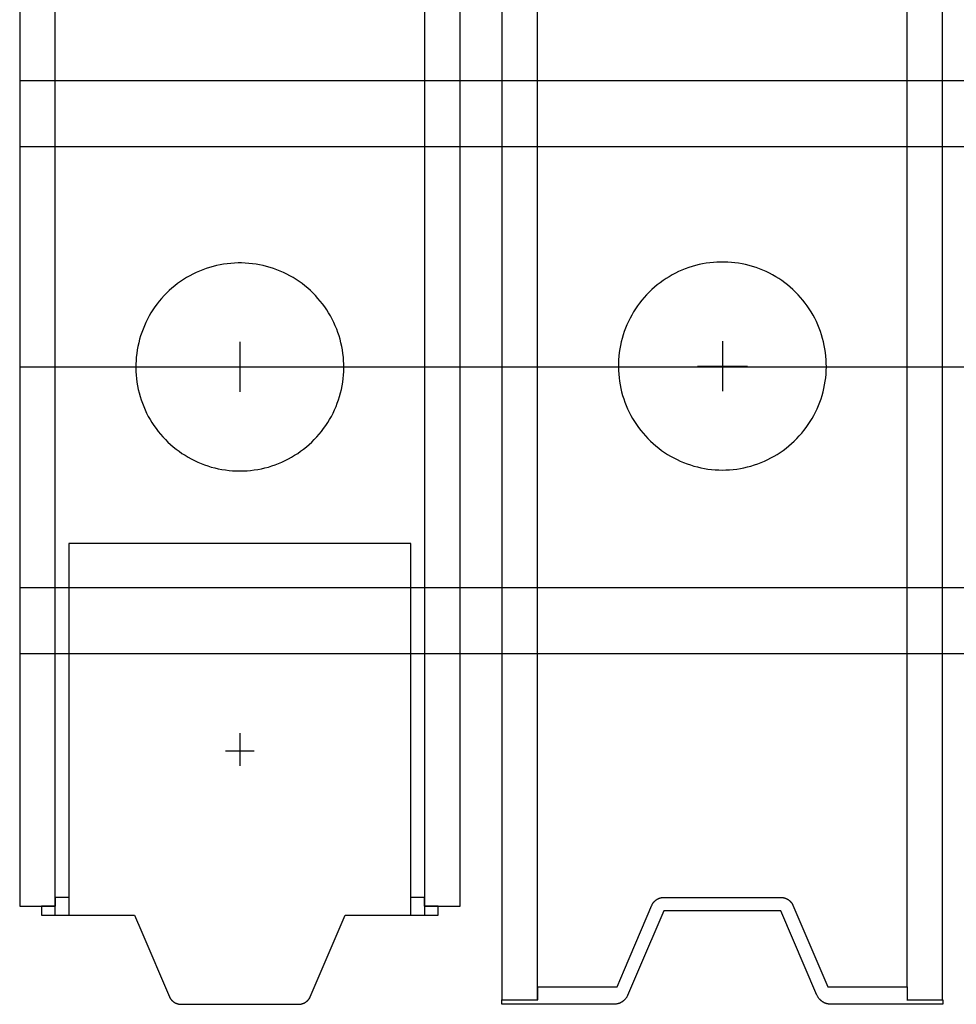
# Model space of a CAD drawing. Header units: millimetres. Extents: x -587 to 358276, y -26688 to 221215.
# Tile 192 of 256: x 11343 to 11364, y 10250 to 10272. Entities that reach past the tile are written whole.
import ezdxf

# ---------------------------------------------------------------- set-up
doc = ezdxf.new("R2010")
doc.units = ezdxf.units.MM
doc.header["$MEASUREMENT"] = 0
doc.layers.add('AVECO MODUŁY', color=40, linetype='Continuous')
doc.layers.add('AVECO TORY', color=7, linetype='Continuous')

msp = doc.modelspace()

# ---------------------------------------------------------------- linework, layer by layer
at = {"layer": 'AVECO MODUŁY', "color": 7}
for p, q in [((11342.985, 10361.425), (11342.985, 10251.872)), ((11343.791, 10251.672), (11343.791, 10361.425)), ((11352.169, 10361.425), (11352.169, 10251.672)), ((11352.98, 10251.872), (11352.98, 10361.425)), ((11353.928, 10361.325), (11353.928, 10249.749)), ((11363.923, 10249.749), (11363.923, 10361.325)), ((11354.734, 10249.749), (11354.734, 10361.025)), ((11363.112, 10361.025), (11363.112, 10250.049)), ((11347.139, 10266.311), (11347.063, 10266.281)), ((11347.216, 10266.339), (11347.139, 10266.311)), ((11347.294, 10266.364), (11347.216, 10266.339)), ((11347.372, 10266.387), (11347.294, 10266.364)), ((11347.452, 10266.406), (11347.372, 10266.387)), ((11347.532, 10266.423), (11347.452, 10266.406)), ((11347.613, 10266.437), (11347.532, 10266.423)), ((11347.694, 10266.449), (11347.613, 10266.437)), ((11347.775, 10266.457), (11347.694, 10266.449)), ((11347.857, 10266.463), (11347.775, 10266.457)), ((11347.939, 10266.466), (11347.857, 10266.463)), ((11348.021, 10266.466), (11347.939, 10266.466)), ((11348.103, 10266.463), (11348.021, 10266.466)), ((11348.184, 10266.457), (11348.103, 10266.463)), ((11348.266, 10266.449), (11348.184, 10266.457)), ((11348.347, 10266.437), (11348.266, 10266.449)), ((11348.428, 10266.423), (11348.347, 10266.437)), ((11348.508, 10266.406), (11348.428, 10266.423)), ((11348.587, 10266.387), (11348.508, 10266.406)), ((11348.666, 10266.364), (11348.587, 10266.387)), ((11348.744, 10266.339), (11348.666, 10266.364)), ((11348.821, 10266.311), (11348.744, 10266.339)), ((11348.897, 10266.281), (11348.821, 10266.311)), ((11358.087, 10266.332), (11358.011, 10266.302)), ((11358.164, 10266.36), (11358.087, 10266.332)), ((11358.242, 10266.385), (11358.164, 10266.36)), ((11358.321, 10266.408), (11358.242, 10266.385)), ((11358.4, 10266.427), (11358.321, 10266.408)), ((11358.481, 10266.444), (11358.4, 10266.427)), ((11358.561, 10266.459), (11358.481, 10266.444)), ((11358.642, 10266.47), (11358.561, 10266.459)), ((11358.724, 10266.478), (11358.642, 10266.47)), ((11358.806, 10266.484), (11358.724, 10266.478)), ((11358.887, 10266.487), (11358.806, 10266.484)), ((11358.969, 10266.487), (11358.887, 10266.487)), ((11359.051, 10266.484), (11358.969, 10266.487)), ((11359.133, 10266.478), (11359.051, 10266.484)), ((11359.214, 10266.47), (11359.133, 10266.478)), ((11359.295, 10266.459), (11359.214, 10266.47)), ((11359.376, 10266.444), (11359.295, 10266.459)), ((11359.456, 10266.427), (11359.376, 10266.444)), ((11359.536, 10266.408), (11359.456, 10266.427)), ((11359.615, 10266.385), (11359.536, 10266.408)), ((11359.692, 10266.36), (11359.615, 10266.385)), ((11359.769, 10266.332), (11359.692, 10266.36)), ((11359.845, 10266.302), (11359.769, 10266.332)), ((11346.701, 10266.09), (11346.633, 10266.044)), ((11346.771, 10266.133), (11346.701, 10266.09)), ((11346.842, 10266.173), (11346.771, 10266.133)), ((11346.914, 10266.212), (11346.842, 10266.173)), ((11346.988, 10266.247), (11346.914, 10266.212)), ((11347.063, 10266.281), (11346.988, 10266.247)), ((11348.972, 10266.247), (11348.897, 10266.281)), ((11349.046, 10266.212), (11348.972, 10266.247)), ((11349.118, 10266.173), (11349.046, 10266.212)), ((11349.189, 10266.133), (11349.118, 10266.173)), ((11349.259, 10266.09), (11349.189, 10266.133)), ((11349.327, 10266.044), (11349.259, 10266.09)), ((11357.65, 10266.111), (11357.582, 10266.065)), ((11357.719, 10266.154), (11357.65, 10266.111)), ((11357.79, 10266.195), (11357.719, 10266.154)), ((11357.863, 10266.233), (11357.79, 10266.195)), ((11357.936, 10266.269), (11357.863, 10266.233)), ((11358.011, 10266.302), (11357.936, 10266.269)), ((11359.92, 10266.269), (11359.845, 10266.302)), ((11359.994, 10266.233), (11359.92, 10266.269)), ((11360.067, 10266.195), (11359.994, 10266.233)), ((11360.138, 10266.154), (11360.067, 10266.195)), ((11360.207, 10266.111), (11360.138, 10266.154)), ((11360.275, 10266.065), (11360.207, 10266.111)), ((11346.439, 10265.893), (11346.378, 10265.839)), ((11346.502, 10265.946), (11346.439, 10265.893)), ((11346.567, 10265.996), (11346.502, 10265.946)), ((11346.633, 10266.044), (11346.567, 10265.996)), ((11349.393, 10265.996), (11349.327, 10266.044)), ((11349.458, 10265.946), (11349.393, 10265.996)), ((11349.521, 10265.893), (11349.458, 10265.946)), ((11349.582, 10265.839), (11349.521, 10265.893)), ((11357.387, 10265.915), (11357.326, 10265.86)), ((11357.45, 10265.967), (11357.387, 10265.915)), ((11357.515, 10266.017), (11357.45, 10265.967)), ((11357.582, 10266.065), (11357.515, 10266.017)), ((11360.342, 10266.017), (11360.275, 10266.065)), ((11360.406, 10265.967), (11360.342, 10266.017)), ((11360.469, 10265.915), (11360.406, 10265.967)), ((11360.53, 10265.86), (11360.469, 10265.915)), ((11346.206, 10265.663), (11346.153, 10265.6)), ((11346.262, 10265.724), (11346.206, 10265.663)), ((11346.319, 10265.782), (11346.262, 10265.724)), ((11346.378, 10265.839), (11346.319, 10265.782)), ((11349.641, 10265.782), (11349.582, 10265.839)), ((11349.698, 10265.724), (11349.641, 10265.782)), ((11349.753, 10265.663), (11349.698, 10265.724)), ((11349.806, 10265.6), (11349.753, 10265.663)), ((11357.155, 10265.684), (11357.102, 10265.622)), ((11357.21, 10265.745), (11357.155, 10265.684)), ((11357.267, 10265.803), (11357.21, 10265.745)), ((11357.326, 10265.86), (11357.267, 10265.803)), ((11360.59, 10265.803), (11360.53, 10265.86)), ((11360.647, 10265.745), (11360.59, 10265.803)), ((11360.702, 10265.684), (11360.647, 10265.745)), ((11360.755, 10265.622), (11360.702, 10265.684)), ((11346.054, 10265.47), (11346.008, 10265.403)), ((11346.103, 10265.536), (11346.054, 10265.47)), ((11346.153, 10265.6), (11346.103, 10265.536)), ((11349.857, 10265.536), (11349.806, 10265.6)), ((11349.905, 10265.47), (11349.857, 10265.536)), ((11349.952, 10265.403), (11349.905, 10265.47)), ((11356.957, 10265.424), (11356.913, 10265.355)), ((11357.003, 10265.491), (11356.957, 10265.424)), ((11357.051, 10265.557), (11357.003, 10265.491)), ((11357.102, 10265.622), (11357.051, 10265.557)), ((11360.805, 10265.557), (11360.755, 10265.622)), ((11360.854, 10265.491), (11360.805, 10265.557)), ((11360.9, 10265.424), (11360.854, 10265.491)), ((11360.944, 10265.355), (11360.9, 10265.424)), ((11345.923, 10265.263), (11345.884, 10265.191)), ((11345.964, 10265.333), (11345.923, 10265.263)), ((11346.008, 10265.403), (11345.964, 10265.333)), ((11349.995, 10265.333), (11349.952, 10265.403)), ((11350.037, 10265.263), (11349.995, 10265.333)), ((11350.076, 10265.191), (11350.037, 10265.263)), ((11356.833, 10265.212), (11356.796, 10265.138)), ((11356.871, 10265.284), (11356.833, 10265.212)), ((11356.913, 10265.355), (11356.871, 10265.284)), ((11360.985, 10265.284), (11360.944, 10265.355)), ((11361.024, 10265.212), (11360.985, 10265.284)), ((11361.061, 10265.138), (11361.024, 10265.212)), ((11345.814, 10265.043), (11345.783, 10264.967)), ((11345.848, 10265.117), (11345.814, 10265.043)), ((11345.884, 10265.191), (11345.848, 10265.117)), ((11350.112, 10265.117), (11350.076, 10265.191)), ((11350.146, 10265.043), (11350.112, 10265.117)), ((11350.177, 10264.967), (11350.146, 10265.043)), ((11356.731, 10264.988), (11356.703, 10264.911)), ((11356.762, 10265.064), (11356.731, 10264.988)), ((11356.796, 10265.138), (11356.762, 10265.064)), ((11361.094, 10265.064), (11361.061, 10265.138)), ((11361.125, 10264.988), (11361.094, 10265.064)), ((11361.154, 10264.911), (11361.125, 10264.988)), ((11345.728, 10264.812), (11345.705, 10264.734)), ((11345.754, 10264.89), (11345.728, 10264.812)), ((11345.783, 10264.967), (11345.754, 10264.89)), ((11350.205, 10264.89), (11350.177, 10264.967)), ((11350.231, 10264.812), (11350.205, 10264.89)), ((11350.254, 10264.734), (11350.231, 10264.812)), ((11356.654, 10264.755), (11356.633, 10264.676)), ((11356.677, 10264.834), (11356.654, 10264.755)), ((11356.703, 10264.911), (11356.677, 10264.834)), ((11361.18, 10264.834), (11361.154, 10264.911)), ((11361.203, 10264.755), (11361.18, 10264.834)), ((11361.223, 10264.676), (11361.203, 10264.755)), ((11345.667, 10264.574), (11345.652, 10264.494)), ((11345.685, 10264.654), (11345.667, 10264.574)), ((11345.705, 10264.734), (11345.685, 10264.654)), ((11347.98, 10264.673), (11347.98, 10263.54)), ((11350.275, 10264.654), (11350.254, 10264.734)), ((11350.292, 10264.574), (11350.275, 10264.654)), ((11350.307, 10264.494), (11350.292, 10264.574)), ((11356.616, 10264.596), (11356.601, 10264.515)), ((11356.633, 10264.676), (11356.616, 10264.596)), ((11358.928, 10264.695), (11358.928, 10263.561)), ((11361.241, 10264.596), (11361.223, 10264.676)), ((11361.256, 10264.515), (11361.241, 10264.596)), ((11345.631, 10264.331), (11345.625, 10264.25)), ((11345.64, 10264.413), (11345.631, 10264.331)), ((11345.652, 10264.494), (11345.64, 10264.413)), ((11350.319, 10264.413), (11350.307, 10264.494)), ((11350.329, 10264.331), (11350.319, 10264.413)), ((11350.335, 10264.25), (11350.329, 10264.331)), ((11356.58, 10264.353), (11356.573, 10264.271)), ((11356.589, 10264.434), (11356.58, 10264.353)), ((11356.601, 10264.515), (11356.589, 10264.434)), ((11361.268, 10264.434), (11361.256, 10264.515)), ((11361.277, 10264.353), (11361.268, 10264.434)), ((11361.284, 10264.271), (11361.277, 10264.353)), ((11345.621, 10264.168), (11345.62, 10264.086)), ((11345.62, 10264.086), (11345.623, 10264.004)), ((11345.625, 10264.25), (11345.621, 10264.168)), ((11347.413, 10264.107), (11348.547, 10264.107)), ((11350.339, 10264.168), (11350.335, 10264.25)), ((11350.337, 10264.004), (11350.339, 10264.086)), ((11350.339, 10264.086), (11350.339, 10264.168)), ((11356.57, 10264.189), (11356.569, 10264.107)), ((11356.569, 10264.107), (11356.571, 10264.025)), ((11356.573, 10264.271), (11356.57, 10264.189)), ((11358.362, 10264.128), (11359.495, 10264.128)), ((11361.287, 10264.189), (11361.284, 10264.271)), ((11361.286, 10264.025), (11361.288, 10264.107)), ((11361.288, 10264.107), (11361.287, 10264.189)), ((11345.623, 10264.004), (11345.628, 10263.922)), ((11345.628, 10263.922), (11345.635, 10263.841)), ((11350.324, 10263.841), (11350.332, 10263.922)), ((11350.332, 10263.922), (11350.337, 10264.004)), ((11356.571, 10264.025), (11356.576, 10263.944)), ((11356.576, 10263.944), (11356.584, 10263.862)), ((11356.584, 10263.862), (11356.595, 10263.781)), ((11361.262, 10263.781), (11361.273, 10263.862)), ((11361.273, 10263.862), (11361.281, 10263.944)), ((11361.281, 10263.944), (11361.286, 10264.025)), ((11345.635, 10263.841), (11345.646, 10263.76)), ((11345.646, 10263.76), (11345.659, 10263.679)), ((11345.659, 10263.679), (11345.676, 10263.599)), ((11350.284, 10263.599), (11350.3, 10263.679)), ((11350.3, 10263.679), (11350.314, 10263.76)), ((11350.314, 10263.76), (11350.324, 10263.841)), ((11356.595, 10263.781), (11356.608, 10263.7)), ((11356.608, 10263.7), (11356.624, 10263.62)), ((11361.233, 10263.62), (11361.249, 10263.7)), ((11361.249, 10263.7), (11361.262, 10263.781)), ((11345.676, 10263.599), (11345.695, 10263.519)), ((11345.695, 10263.519), (11345.716, 10263.44)), ((11345.716, 10263.44), (11345.741, 10263.362)), ((11350.219, 10263.362), (11350.243, 10263.44)), ((11350.243, 10263.44), (11350.265, 10263.519)), ((11350.265, 10263.519), (11350.284, 10263.599)), ((11356.624, 10263.62), (11356.643, 10263.54)), ((11356.643, 10263.54), (11356.665, 10263.461)), ((11356.665, 10263.461), (11356.689, 10263.383)), ((11361.167, 10263.383), (11361.192, 10263.461)), ((11361.192, 10263.461), (11361.214, 10263.54)), ((11361.214, 10263.54), (11361.233, 10263.62)), ((11345.741, 10263.362), (11345.768, 10263.285)), ((11345.768, 10263.285), (11345.798, 10263.208)), ((11345.798, 10263.208), (11345.83, 10263.133)), ((11350.129, 10263.133), (11350.162, 10263.208)), ((11350.162, 10263.208), (11350.192, 10263.285)), ((11350.192, 10263.285), (11350.219, 10263.362)), ((11356.689, 10263.383), (11356.717, 10263.306)), ((11356.717, 10263.306), (11356.747, 10263.23)), ((11356.747, 10263.23), (11356.779, 10263.154)), ((11361.078, 10263.154), (11361.11, 10263.23)), ((11361.11, 10263.23), (11361.14, 10263.306)), ((11361.14, 10263.306), (11361.167, 10263.383)), ((11345.83, 10263.133), (11345.866, 10263.059)), ((11345.866, 10263.059), (11345.903, 10262.986)), ((11345.903, 10262.986), (11345.943, 10262.915)), ((11350.016, 10262.915), (11350.057, 10262.986)), ((11350.057, 10262.986), (11350.094, 10263.059)), ((11350.094, 10263.059), (11350.129, 10263.133)), ((11356.779, 10263.154), (11356.814, 10263.08)), ((11356.814, 10263.08), (11356.852, 10263.008)), ((11356.852, 10263.008), (11356.892, 10262.936)), ((11360.965, 10262.936), (11361.005, 10263.008)), ((11361.005, 10263.008), (11361.043, 10263.08)), ((11361.043, 10263.08), (11361.078, 10263.154)), ((11345.943, 10262.915), (11345.986, 10262.845)), ((11345.986, 10262.845), (11346.031, 10262.777)), ((11346.031, 10262.777), (11346.078, 10262.71)), ((11349.881, 10262.71), (11349.929, 10262.777)), ((11349.929, 10262.777), (11349.974, 10262.845)), ((11349.974, 10262.845), (11350.016, 10262.915)), ((11356.892, 10262.936), (11356.934, 10262.866)), ((11356.934, 10262.866), (11356.979, 10262.798)), ((11356.979, 10262.798), (11357.027, 10262.731)), ((11360.83, 10262.731), (11360.877, 10262.798)), ((11360.877, 10262.798), (11360.922, 10262.866)), ((11360.922, 10262.866), (11360.965, 10262.936)), ((11346.078, 10262.71), (11346.128, 10262.645)), ((11346.128, 10262.645), (11346.18, 10262.581)), ((11346.18, 10262.581), (11346.234, 10262.52)), ((11346.234, 10262.52), (11346.29, 10262.46)), ((11349.67, 10262.46), (11349.726, 10262.52)), ((11349.726, 10262.52), (11349.78, 10262.581)), ((11349.78, 10262.581), (11349.832, 10262.645)), ((11349.832, 10262.645), (11349.881, 10262.71)), ((11357.027, 10262.731), (11357.076, 10262.666)), ((11357.076, 10262.666), (11357.128, 10262.602)), ((11357.128, 10262.602), (11357.182, 10262.541)), ((11357.182, 10262.541), (11357.238, 10262.481)), ((11360.618, 10262.481), (11360.674, 10262.541)), ((11360.674, 10262.541), (11360.729, 10262.602)), ((11360.729, 10262.602), (11360.78, 10262.666)), ((11360.78, 10262.666), (11360.83, 10262.731)), ((11346.29, 10262.46), (11346.348, 10262.402)), ((11346.348, 10262.402), (11346.408, 10262.347)), ((11346.408, 10262.347), (11346.47, 10262.293)), ((11346.47, 10262.293), (11346.534, 10262.242)), ((11349.426, 10262.242), (11349.49, 10262.293)), ((11349.49, 10262.293), (11349.552, 10262.347)), ((11349.552, 10262.347), (11349.612, 10262.402)), ((11349.612, 10262.402), (11349.67, 10262.46)), ((11357.238, 10262.481), (11357.297, 10262.424)), ((11357.297, 10262.424), (11357.357, 10262.368)), ((11357.357, 10262.368), (11357.419, 10262.314)), ((11357.419, 10262.314), (11357.483, 10262.263)), ((11360.374, 10262.263), (11360.438, 10262.314)), ((11360.438, 10262.314), (11360.5, 10262.368)), ((11360.5, 10262.368), (11360.56, 10262.424)), ((11360.56, 10262.424), (11360.618, 10262.481)), ((11346.534, 10262.242), (11346.6, 10262.193)), ((11346.6, 10262.193), (11346.667, 10262.146)), ((11346.667, 10262.146), (11346.736, 10262.102)), ((11346.736, 10262.102), (11346.806, 10262.06)), ((11349.154, 10262.06), (11349.224, 10262.102)), ((11349.224, 10262.102), (11349.293, 10262.146)), ((11349.293, 10262.146), (11349.36, 10262.193)), ((11349.36, 10262.193), (11349.426, 10262.242)), ((11357.483, 10262.263), (11357.548, 10262.214)), ((11357.548, 10262.214), (11357.615, 10262.167)), ((11357.615, 10262.167), (11357.684, 10262.123)), ((11357.684, 10262.123), (11357.755, 10262.081)), ((11357.755, 10262.081), (11357.826, 10262.042)), ((11360.03, 10262.042), (11360.102, 10262.081)), ((11360.102, 10262.081), (11360.173, 10262.123)), ((11360.173, 10262.123), (11360.241, 10262.167)), ((11360.241, 10262.167), (11360.309, 10262.214)), ((11360.309, 10262.214), (11360.374, 10262.263)), ((11346.806, 10262.06), (11346.878, 10262.02)), ((11346.878, 10262.02), (11346.951, 10261.983)), ((11346.951, 10261.983), (11347.025, 10261.949)), ((11347.025, 10261.949), (11347.101, 10261.917)), ((11347.101, 10261.917), (11347.177, 10261.888)), ((11347.177, 10261.888), (11347.255, 10261.861)), ((11347.255, 10261.861), (11347.333, 10261.837)), ((11348.627, 10261.837), (11348.705, 10261.861)), ((11348.705, 10261.861), (11348.783, 10261.888)), ((11348.783, 10261.888), (11348.859, 10261.917)), ((11348.859, 10261.917), (11348.935, 10261.949)), ((11348.935, 10261.949), (11349.009, 10261.983)), ((11349.009, 10261.983), (11349.082, 10262.02)), ((11349.082, 10262.02), (11349.154, 10262.06)), ((11357.826, 10262.042), (11357.899, 10262.005)), ((11357.899, 10262.005), (11357.974, 10261.97)), ((11357.974, 10261.97), (11358.049, 10261.938)), ((11358.049, 10261.938), (11358.126, 10261.909)), ((11358.126, 10261.909), (11358.203, 10261.883)), ((11358.203, 10261.883), (11358.282, 10261.859)), ((11358.282, 10261.859), (11358.361, 10261.838)), ((11359.496, 10261.838), (11359.575, 10261.859)), ((11359.575, 10261.859), (11359.654, 10261.883)), ((11359.654, 10261.883), (11359.731, 10261.909)), ((11359.731, 10261.909), (11359.808, 10261.938)), ((11359.808, 10261.938), (11359.883, 10261.97)), ((11359.883, 10261.97), (11359.957, 10262.005)), ((11359.957, 10262.005), (11360.03, 10262.042)), ((11347.333, 10261.837), (11347.412, 10261.816)), ((11347.412, 10261.816), (11347.492, 10261.798)), ((11347.492, 10261.798), (11347.572, 10261.783)), ((11347.572, 10261.783), (11347.653, 10261.77)), ((11347.653, 10261.77), (11347.735, 10261.76)), ((11347.735, 10261.76), (11347.816, 10261.753)), ((11347.816, 10261.753), (11347.898, 10261.749)), ((11347.898, 10261.749), (11347.98, 10261.747)), ((11347.98, 10261.747), (11348.062, 10261.749)), ((11348.062, 10261.749), (11348.144, 10261.753)), ((11348.144, 10261.753), (11348.225, 10261.76)), ((11348.225, 10261.76), (11348.306, 10261.77)), ((11348.306, 10261.77), (11348.387, 10261.783)), ((11348.387, 10261.783), (11348.468, 10261.798)), ((11348.468, 10261.798), (11348.548, 10261.816)), ((11348.548, 10261.816), (11348.627, 10261.837)), ((11358.361, 10261.838), (11358.44, 10261.819)), ((11358.44, 10261.819), (11358.521, 10261.804)), ((11358.521, 10261.804), (11358.602, 10261.791)), ((11358.602, 10261.791), (11358.683, 10261.781)), ((11358.683, 10261.781), (11358.765, 10261.774)), ((11358.765, 10261.774), (11358.846, 10261.77)), ((11358.846, 10261.77), (11358.928, 10261.768)), ((11358.928, 10261.768), (11359.01, 10261.77)), ((11359.01, 10261.77), (11359.092, 10261.774)), ((11359.092, 10261.774), (11359.174, 10261.781)), ((11359.174, 10261.781), (11359.255, 10261.791)), ((11359.255, 10261.791), (11359.336, 10261.804)), ((11359.336, 10261.804), (11359.416, 10261.819)), ((11359.416, 10261.819), (11359.496, 10261.838)), ((11351.857, 10260.099), (11344.103, 10260.099)), ((11344.103, 10260.099), (11344.103, 10258.747)), ((11351.857, 10251.672), (11351.857, 10260.099)), ((11344.103, 10258.747), (11344.103, 10251.672)), ((11347.98, 10255.803), (11347.98, 10255.056)), ((11347.653, 10255.399), (11348.307, 10255.399)), ((11351.857, 10252.072), (11351.857, 10253.425)), ((11344.103, 10252.072), (11343.791, 10252.072)), ((11343.791, 10252.072), (11343.791, 10251.872)), ((11352.169, 10252.072), (11351.857, 10252.072)), ((11352.169, 10251.872), (11352.169, 10252.072)), ((11357.422, 10252.014), (11357.426, 10252.017)), ((11357.426, 10252.017), (11357.431, 10252.02)), ((11357.431, 10252.02), (11357.436, 10252.023)), ((11357.436, 10252.023), (11357.44, 10252.026)), ((11357.44, 10252.026), (11357.445, 10252.029)), ((11357.445, 10252.029), (11357.45, 10252.032)), ((11357.45, 10252.032), (11357.455, 10252.035)), ((11357.455, 10252.035), (11357.46, 10252.038)), ((11357.46, 10252.038), (11357.465, 10252.04)), ((11357.465, 10252.04), (11357.47, 10252.043)), ((11357.47, 10252.043), (11357.475, 10252.045)), ((11357.475, 10252.045), (11357.48, 10252.047)), ((11357.48, 10252.047), (11357.485, 10252.05)), ((11357.485, 10252.05), (11357.49, 10252.052)), ((11357.49, 10252.052), (11357.495, 10252.054)), ((11357.495, 10252.054), (11357.501, 10252.056)), ((11357.501, 10252.056), (11357.506, 10252.057)), ((11357.506, 10252.057), (11357.511, 10252.059)), ((11357.511, 10252.059), (11357.516, 10252.061)), ((11357.516, 10252.061), (11357.522, 10252.062)), ((11357.522, 10252.062), (11357.527, 10252.064)), ((11357.527, 10252.064), (11357.532, 10252.065)), ((11357.532, 10252.065), (11357.538, 10252.066)), ((11357.538, 10252.066), (11357.543, 10252.067)), ((11357.543, 10252.067), (11357.548, 10252.068)), ((11357.548, 10252.068), (11357.554, 10252.069)), ((11357.554, 10252.069), (11357.559, 10252.07)), ((11357.559, 10252.07), (11357.564, 10252.071)), ((11357.564, 10252.071), (11357.569, 10252.071)), ((11357.569, 10252.071), (11357.575, 10252.072)), ((11357.575, 10252.072), (11357.58, 10252.072)), ((11357.58, 10252.072), (11357.585, 10252.073)), ((11357.585, 10252.073), (11357.59, 10252.073)), ((11357.59, 10252.073), (11360.256, 10252.073)), ((11360.256, 10252.073), (11360.266, 10252.073)), ((11360.266, 10252.073), (11360.271, 10252.073)), ((11360.271, 10252.073), (11360.277, 10252.072)), ((11360.277, 10252.072), (11360.282, 10252.072)), ((11360.282, 10252.072), (11360.287, 10252.071)), ((11360.287, 10252.071), (11360.293, 10252.071)), ((11360.293, 10252.071), (11360.298, 10252.07)), ((11360.298, 10252.07), (11360.303, 10252.069)), ((11360.303, 10252.069), (11360.308, 10252.068)), ((11360.308, 10252.068), (11360.314, 10252.067)), ((11360.314, 10252.067), (11360.319, 10252.066)), ((11360.319, 10252.066), (11360.324, 10252.065)), ((11360.324, 10252.065), (11360.33, 10252.064)), ((11360.33, 10252.064), (11360.335, 10252.062)), ((11360.335, 10252.062), (11360.34, 10252.061)), ((11360.34, 10252.061), (11360.346, 10252.059)), ((11360.346, 10252.059), (11360.351, 10252.057)), ((11360.351, 10252.057), (11360.356, 10252.056)), ((11360.356, 10252.056), (11360.361, 10252.054)), ((11360.361, 10252.054), (11360.366, 10252.052)), ((11360.366, 10252.052), (11360.372, 10252.05)), ((11360.372, 10252.05), (11360.377, 10252.047)), ((11360.377, 10252.047), (11360.382, 10252.045)), ((11360.382, 10252.045), (11360.387, 10252.043)), ((11360.387, 10252.043), (11360.392, 10252.04)), ((11360.392, 10252.04), (11360.397, 10252.038)), ((11360.397, 10252.038), (11360.402, 10252.035)), ((11360.402, 10252.035), (11360.407, 10252.032)), ((11360.407, 10252.032), (11360.412, 10252.029)), ((11360.412, 10252.029), (11360.416, 10252.026)), ((11360.416, 10252.026), (11360.421, 10252.023)), ((11360.421, 10252.023), (11360.426, 10252.02)), ((11360.426, 10252.02), (11360.43, 10252.017)), ((11360.43, 10252.017), (11360.435, 10252.014)), ((11342.985, 10251.872), (11343.791, 10251.872)), ((11343.791, 10251.872), (11343.48, 10251.872)), ((11343.48, 10251.872), (11343.48, 10251.672)), ((11352.48, 10251.872), (11352.169, 10251.872)), ((11352.169, 10251.872), (11352.98, 10251.872)), ((11352.48, 10251.672), (11352.48, 10251.872)), ((11356.704, 10250.437), (11357.329, 10251.9)), ((11357.329, 10251.9), (11357.332, 10251.905)), ((11357.332, 10251.905), (11357.334, 10251.91)), ((11357.334, 10251.91), (11357.336, 10251.914)), ((11357.336, 10251.914), (11357.339, 10251.919)), ((11357.339, 10251.919), (11357.342, 10251.924)), ((11357.342, 10251.924), (11357.344, 10251.928)), ((11357.344, 10251.928), (11357.347, 10251.933)), ((11357.347, 10251.933), (11357.35, 10251.937)), ((11357.35, 10251.937), (11357.353, 10251.942)), ((11357.353, 10251.942), (11357.356, 10251.946)), ((11357.356, 10251.946), (11357.359, 10251.951)), ((11357.359, 10251.951), (11357.363, 10251.955)), ((11357.363, 10251.955), (11357.366, 10251.959)), ((11357.366, 10251.959), (11357.369, 10251.964)), ((11357.369, 10251.964), (11357.373, 10251.968)), ((11357.373, 10251.968), (11357.377, 10251.972)), ((11357.377, 10251.972), (11357.38, 10251.976)), ((11357.38, 10251.976), (11357.384, 10251.98)), ((11357.384, 10251.98), (11357.388, 10251.984)), ((11357.388, 10251.984), (11357.392, 10251.988)), ((11357.392, 10251.988), (11357.396, 10251.992)), ((11357.396, 10251.992), (11357.4, 10251.996)), ((11357.4, 10251.996), (11357.404, 10252)), ((11357.404, 10252), (11357.409, 10252.003)), ((11357.409, 10252.003), (11357.413, 10252.007)), ((11357.413, 10252.007), (11357.417, 10252.01)), ((11357.417, 10252.01), (11357.422, 10252.014)), ((11360.435, 10252.014), (11360.439, 10252.01)), ((11360.439, 10252.01), (11360.444, 10252.007)), ((11360.444, 10252.007), (11360.448, 10252.003)), ((11360.448, 10252.003), (11360.452, 10252)), ((11360.452, 10252), (11360.457, 10251.996)), ((11360.457, 10251.996), (11360.461, 10251.992)), ((11360.461, 10251.992), (11360.465, 10251.988)), ((11360.465, 10251.988), (11360.469, 10251.984)), ((11360.469, 10251.984), (11360.473, 10251.98)), ((11360.473, 10251.98), (11360.476, 10251.976)), ((11360.476, 10251.976), (11360.48, 10251.972)), ((11360.48, 10251.972), (11360.484, 10251.968)), ((11360.484, 10251.968), (11360.487, 10251.964)), ((11360.487, 10251.964), (11360.491, 10251.959)), ((11360.491, 10251.959), (11360.494, 10251.955)), ((11360.494, 10251.955), (11360.497, 10251.951)), ((11360.497, 10251.951), (11360.501, 10251.946)), ((11360.501, 10251.946), (11360.504, 10251.942)), ((11360.504, 10251.942), (11360.507, 10251.937)), ((11360.507, 10251.937), (11360.51, 10251.933)), ((11360.51, 10251.933), (11360.512, 10251.928)), ((11360.512, 10251.928), (11360.515, 10251.924)), ((11360.515, 10251.924), (11360.518, 10251.919)), ((11360.518, 10251.919), (11360.52, 10251.914)), ((11360.52, 10251.914), (11360.523, 10251.91)), ((11360.523, 10251.91), (11360.525, 10251.905)), ((11360.525, 10251.905), (11360.527, 10251.9)), ((11360.527, 10251.9), (11361.319, 10250.049)), ((11343.48, 10251.672), (11343.791, 10251.672)), ((11343.791, 10251.672), (11345.589, 10251.672)), ((11345.589, 10251.672), (11345.755, 10251.284)), ((11349.577, 10249.816), (11350.371, 10251.672)), ((11350.371, 10251.672), (11350.755, 10251.672)), ((11350.755, 10251.672), (11352.48, 10251.672)), ((11357.601, 10251.773), (11357.028, 10250.432)), ((11359.24, 10251.773), (11357.601, 10251.773)), ((11360.256, 10251.773), (11359.24, 10251.773)), ((11361.074, 10249.859), (11360.256, 10251.773)), ((11345.755, 10251.284), (11346.383, 10249.816)), ((11356.538, 10250.049), (11356.704, 10250.437)), ((11357.028, 10250.432), (11356.779, 10249.85)), ((11354.739, 10249.849), (11354.739, 10250.049)), ((11354.739, 10250.049), (11355.364, 10250.049)), ((11355.364, 10250.049), (11356.538, 10250.049)), ((11361.319, 10250.049), (11361.703, 10250.049)), ((11361.703, 10250.049), (11363.118, 10250.049)), ((11363.118, 10250.049), (11363.118, 10249.849)), ((11346.383, 10249.816), (11346.385, 10249.811)), ((11346.385, 10249.811), (11346.388, 10249.807)), ((11346.388, 10249.807), (11346.39, 10249.802)), ((11346.39, 10249.802), (11346.393, 10249.797)), ((11346.393, 10249.797), (11346.396, 10249.793)), ((11346.396, 10249.793), (11346.401, 10249.784)), ((11346.401, 10249.784), (11346.408, 10249.775)), ((11349.552, 10249.775), (11349.558, 10249.784)), ((11349.558, 10249.784), (11349.564, 10249.793)), ((11349.564, 10249.793), (11349.567, 10249.797)), ((11349.567, 10249.797), (11349.569, 10249.802)), ((11349.569, 10249.802), (11349.572, 10249.807)), ((11349.572, 10249.807), (11349.574, 10249.811)), ((11349.574, 10249.811), (11349.577, 10249.816)), ((11354.739, 10249.749), (11354.739, 10249.849)), ((11356.737, 10249.783), (11356.729, 10249.773)), ((11356.744, 10249.792), (11356.737, 10249.783)), ((11356.751, 10249.802), (11356.744, 10249.792)), ((11356.758, 10249.812), (11356.751, 10249.802)), ((11356.764, 10249.822), (11356.758, 10249.812)), ((11356.77, 10249.832), (11356.764, 10249.822)), ((11356.775, 10249.842), (11356.77, 10249.832)), ((11356.779, 10249.85), (11356.775, 10249.842)), ((11361.078, 10249.85), (11361.074, 10249.859)), ((11361.087, 10249.832), (11361.078, 10249.85)), ((11361.093, 10249.822), (11361.087, 10249.832)), ((11361.099, 10249.812), (11361.093, 10249.822)), ((11361.105, 10249.802), (11361.099, 10249.812)), ((11361.112, 10249.792), (11361.105, 10249.802)), ((11361.12, 10249.783), (11361.112, 10249.792)), ((11361.127, 10249.773), (11361.12, 10249.783)), ((11363.118, 10249.849), (11363.118, 10249.749)), ((11346.408, 10249.775), (11346.411, 10249.77)), ((11346.411, 10249.77), (11346.414, 10249.766)), ((11346.414, 10249.766), (11346.417, 10249.762)), ((11346.417, 10249.762), (11346.421, 10249.757)), ((11346.421, 10249.757), (11346.424, 10249.753)), ((11346.424, 10249.753), (11346.428, 10249.749)), ((11346.428, 10249.749), (11346.432, 10249.745)), ((11346.432, 10249.745), (11346.436, 10249.741)), ((11346.436, 10249.741), (11346.439, 10249.737)), ((11346.439, 10249.737), (11346.443, 10249.733)), ((11346.443, 10249.733), (11346.447, 10249.729)), ((11346.447, 10249.729), (11346.452, 10249.725)), ((11346.452, 10249.725), (11346.456, 10249.722)), ((11346.456, 10249.722), (11346.46, 10249.718)), ((11346.46, 10249.718), (11346.464, 10249.714)), ((11346.464, 10249.714), (11346.469, 10249.711)), ((11346.469, 10249.711), (11346.473, 10249.708)), ((11346.473, 10249.708), (11346.478, 10249.704)), ((11346.478, 10249.704), (11346.482, 10249.701)), ((11346.482, 10249.701), (11346.487, 10249.698)), ((11346.487, 10249.698), (11346.492, 10249.695)), ((11346.492, 10249.695), (11346.497, 10249.692)), ((11346.497, 10249.692), (11346.501, 10249.689)), ((11346.501, 10249.689), (11346.506, 10249.686)), ((11346.506, 10249.686), (11346.511, 10249.684)), ((11346.511, 10249.684), (11346.516, 10249.681)), ((11346.516, 10249.681), (11346.521, 10249.678)), ((11346.521, 10249.678), (11346.526, 10249.676)), ((11346.526, 10249.676), (11346.531, 10249.674)), ((11346.531, 10249.674), (11346.537, 10249.672)), ((11346.537, 10249.672), (11346.542, 10249.669)), ((11346.542, 10249.669), (11346.547, 10249.667)), ((11346.547, 10249.667), (11346.552, 10249.666)), ((11346.552, 10249.666), (11346.557, 10249.664)), ((11346.557, 10249.664), (11346.563, 10249.662)), ((11346.563, 10249.662), (11346.568, 10249.66)), ((11346.568, 10249.66), (11346.573, 10249.659)), ((11346.573, 10249.659), (11346.578, 10249.657)), ((11346.578, 10249.657), (11346.584, 10249.656)), ((11346.584, 10249.656), (11346.589, 10249.655)), ((11346.589, 10249.655), (11346.594, 10249.654)), ((11346.594, 10249.654), (11346.6, 10249.653)), ((11346.6, 10249.653), (11346.605, 10249.652)), ((11346.605, 10249.652), (11346.61, 10249.651)), ((11346.61, 10249.651), (11346.616, 10249.651)), ((11346.616, 10249.651), (11346.621, 10249.65)), ((11346.621, 10249.65), (11346.632, 10249.65)), ((11346.632, 10249.65), (11346.653, 10249.649)), ((11346.653, 10249.649), (11349.307, 10249.649)), ((11349.307, 10249.649), (11349.328, 10249.65)), ((11349.328, 10249.65), (11349.339, 10249.65)), ((11349.339, 10249.65), (11349.344, 10249.651)), ((11349.344, 10249.651), (11349.349, 10249.651)), ((11349.349, 10249.651), (11349.355, 10249.652)), ((11349.355, 10249.652), (11349.36, 10249.653)), ((11349.36, 10249.653), (11349.365, 10249.654)), ((11349.365, 10249.654), (11349.371, 10249.655)), ((11349.371, 10249.655), (11349.376, 10249.656)), ((11349.376, 10249.656), (11349.381, 10249.657)), ((11349.381, 10249.657), (11349.387, 10249.659)), ((11349.387, 10249.659), (11349.392, 10249.66)), ((11349.392, 10249.66), (11349.397, 10249.662)), ((11349.397, 10249.662), (11349.402, 10249.664)), ((11349.402, 10249.664), (11349.408, 10249.666)), ((11349.408, 10249.666), (11349.413, 10249.667)), ((11349.413, 10249.667), (11349.418, 10249.669)), ((11349.418, 10249.669), (11349.423, 10249.672)), ((11349.423, 10249.672), (11349.428, 10249.674)), ((11349.428, 10249.674), (11349.433, 10249.676)), ((11349.433, 10249.676), (11349.438, 10249.678)), ((11349.438, 10249.678), (11349.443, 10249.681)), ((11349.443, 10249.681), (11349.448, 10249.684)), ((11349.448, 10249.684), (11349.453, 10249.686)), ((11349.453, 10249.686), (11349.458, 10249.689)), ((11349.458, 10249.689), (11349.463, 10249.692)), ((11349.463, 10249.692), (11349.468, 10249.695)), ((11349.468, 10249.695), (11349.473, 10249.698)), ((11349.473, 10249.698), (11349.477, 10249.701)), ((11349.477, 10249.701), (11349.482, 10249.704)), ((11349.482, 10249.704), (11349.486, 10249.708)), ((11349.486, 10249.708), (11349.491, 10249.711)), ((11349.491, 10249.711), (11349.495, 10249.714)), ((11349.495, 10249.714), (11349.5, 10249.718)), ((11349.5, 10249.718), (11349.504, 10249.722)), ((11349.504, 10249.722), (11349.508, 10249.725)), ((11349.508, 10249.725), (11349.512, 10249.729)), ((11349.512, 10249.729), (11349.516, 10249.733)), ((11349.516, 10249.733), (11349.52, 10249.737)), ((11349.52, 10249.737), (11349.524, 10249.741)), ((11349.524, 10249.741), (11349.528, 10249.745)), ((11349.528, 10249.745), (11349.532, 10249.749)), ((11349.532, 10249.749), (11349.535, 10249.753)), ((11349.535, 10249.753), (11349.539, 10249.757)), ((11349.539, 10249.757), (11349.542, 10249.762)), ((11349.542, 10249.762), (11349.546, 10249.766)), ((11349.546, 10249.766), (11349.549, 10249.77)), ((11349.549, 10249.77), (11349.552, 10249.775)), ((11353.928, 10249.749), (11354.734, 10249.749)), ((11353.928, 10249.649), (11353.928, 10249.749)), ((11353.928, 10249.749), (11354.739, 10249.749)), ((11356.473, 10249.649), (11353.928, 10249.649)), ((11356.485, 10249.65), (11356.473, 10249.649)), ((11356.497, 10249.651), (11356.485, 10249.65)), ((11356.509, 10249.652), (11356.497, 10249.651)), ((11356.52, 10249.654), (11356.509, 10249.652)), ((11356.532, 10249.656), (11356.52, 10249.654)), ((11356.544, 10249.659), (11356.532, 10249.656)), ((11356.556, 10249.662), (11356.544, 10249.659)), ((11356.567, 10249.665), (11356.556, 10249.662)), ((11356.573, 10249.667), (11356.567, 10249.665)), ((11356.579, 10249.669), (11356.573, 10249.667)), ((11356.585, 10249.671), (11356.579, 10249.669)), ((11356.591, 10249.673), (11356.585, 10249.671)), ((11356.596, 10249.676), (11356.591, 10249.673)), ((11356.602, 10249.678), (11356.596, 10249.676)), ((11356.608, 10249.681), (11356.602, 10249.678)), ((11356.613, 10249.683), (11356.608, 10249.681)), ((11356.619, 10249.686), (11356.613, 10249.683)), ((11356.624, 10249.689), (11356.619, 10249.686)), ((11356.63, 10249.692), (11356.624, 10249.689)), ((11356.635, 10249.695), (11356.63, 10249.692)), ((11356.641, 10249.698), (11356.635, 10249.695)), ((11356.646, 10249.701), (11356.641, 10249.698)), ((11356.651, 10249.704), (11356.646, 10249.701)), ((11356.656, 10249.708), (11356.651, 10249.704)), ((11356.661, 10249.711), (11356.656, 10249.708)), ((11356.667, 10249.715), (11356.661, 10249.711)), ((11356.672, 10249.719), (11356.667, 10249.715)), ((11356.676, 10249.722), (11356.672, 10249.719)), ((11356.681, 10249.726), (11356.676, 10249.722)), ((11356.686, 10249.73), (11356.681, 10249.726)), ((11356.691, 10249.734), (11356.686, 10249.73)), ((11356.695, 10249.738), (11356.691, 10249.734)), ((11356.7, 10249.742), (11356.695, 10249.738)), ((11356.704, 10249.747), (11356.7, 10249.742)), ((11356.709, 10249.751), (11356.704, 10249.747)), ((11356.713, 10249.755), (11356.709, 10249.751)), ((11356.721, 10249.764), (11356.713, 10249.755)), ((11356.729, 10249.773), (11356.721, 10249.764)), ((11361.135, 10249.764), (11361.127, 10249.773)), ((11361.144, 10249.755), (11361.135, 10249.764)), ((11361.148, 10249.751), (11361.144, 10249.755)), ((11361.152, 10249.747), (11361.148, 10249.751)), ((11361.157, 10249.742), (11361.152, 10249.747)), ((11361.161, 10249.738), (11361.157, 10249.742)), ((11361.166, 10249.734), (11361.161, 10249.738)), ((11361.171, 10249.73), (11361.166, 10249.734)), ((11361.175, 10249.726), (11361.171, 10249.73)), ((11361.18, 10249.722), (11361.175, 10249.726)), ((11361.185, 10249.719), (11361.18, 10249.722)), ((11361.19, 10249.715), (11361.185, 10249.719)), ((11361.195, 10249.711), (11361.19, 10249.715)), ((11361.2, 10249.708), (11361.195, 10249.711)), ((11361.206, 10249.704), (11361.2, 10249.708)), ((11361.211, 10249.701), (11361.206, 10249.704)), ((11361.216, 10249.698), (11361.211, 10249.701)), ((11361.222, 10249.695), (11361.216, 10249.698)), ((11361.227, 10249.692), (11361.222, 10249.695)), ((11361.232, 10249.689), (11361.227, 10249.692)), ((11361.238, 10249.686), (11361.232, 10249.689)), ((11361.244, 10249.683), (11361.238, 10249.686)), ((11361.249, 10249.681), (11361.244, 10249.683)), ((11361.255, 10249.678), (11361.249, 10249.681)), ((11361.26, 10249.676), (11361.255, 10249.678)), ((11361.266, 10249.673), (11361.26, 10249.676)), ((11361.272, 10249.671), (11361.266, 10249.673)), ((11361.278, 10249.669), (11361.272, 10249.671)), ((11361.284, 10249.667), (11361.278, 10249.669)), ((11361.289, 10249.665), (11361.284, 10249.667)), ((11361.301, 10249.662), (11361.289, 10249.665)), ((11361.313, 10249.659), (11361.301, 10249.662)), ((11361.325, 10249.656), (11361.313, 10249.659)), ((11361.336, 10249.654), (11361.325, 10249.656)), ((11361.348, 10249.652), (11361.336, 10249.654)), ((11361.36, 10249.651), (11361.348, 10249.652)), ((11361.372, 10249.65), (11361.36, 10249.651)), ((11361.383, 10249.649), (11361.372, 10249.65)), ((11363.928, 10249.649), (11361.383, 10249.649)), ((11363.112, 10249.749), (11363.923, 10249.749)), ((11363.118, 10249.749), (11363.928, 10249.749)), ((11363.928, 10249.749), (11363.928, 10249.649))]:
    msp.add_line(p, q, dxfattribs=at)
at = {"layer": 'AVECO TORY', "color": 7}
for p, q in [((11342.985, 10270.607), (11385.832, 10270.607)), ((11342.985, 10269.107), (11387.332, 10269.107)), ((11342.985, 10264.107), (11392.332, 10264.107)), ((11342.985, 10259.107), (11397.332, 10259.107)), ((11342.985, 10257.607), (11398.832, 10257.607))]:
    msp.add_line(p, q, dxfattribs=at)

doc.saveas('drawing.dxf')
